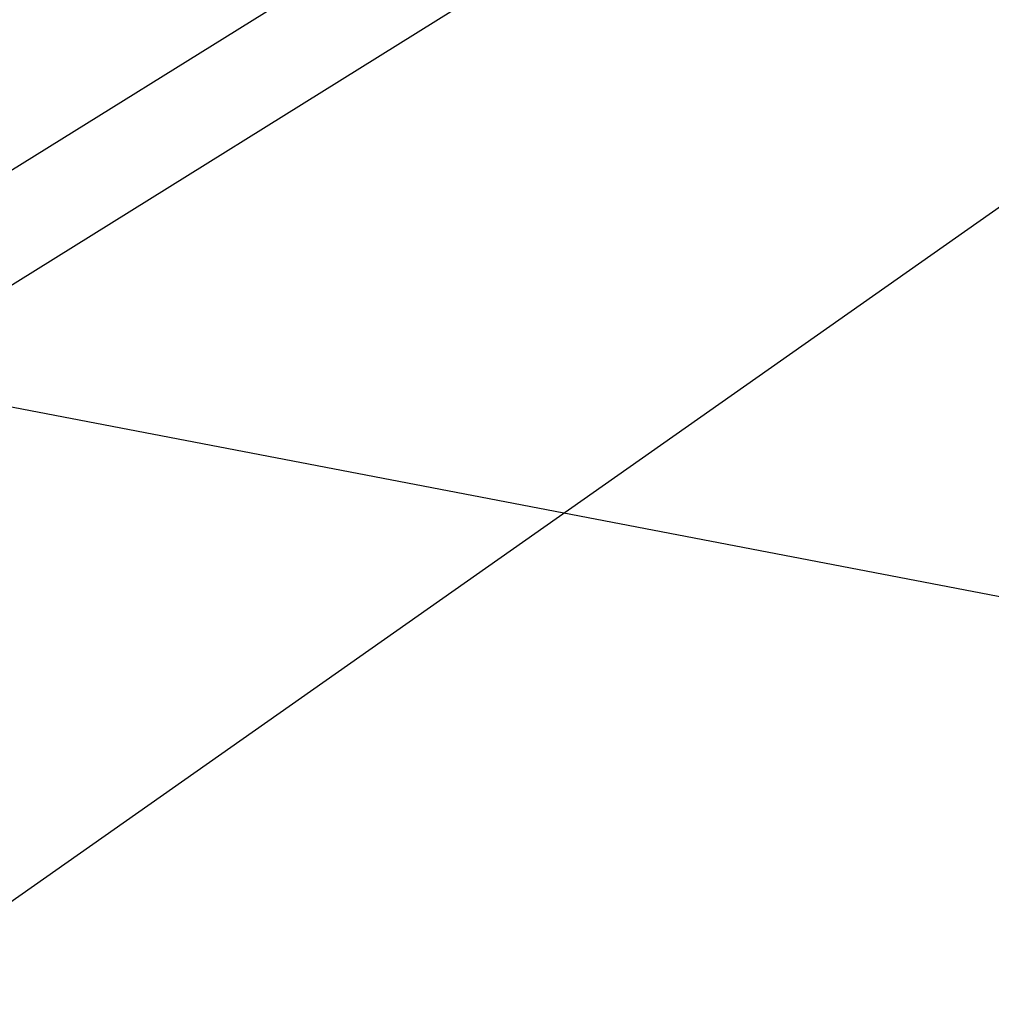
# Model space of a CAD drawing. Extents: x -219 to 381, y -9 to 31.
# Tile 175 of 256: x -0.61744 to -0.61356, y 18.25473 to 18.25865. Entities that reach past the tile are written whole.
import ezdxf

# ---------------------------------------------------------------- set-up
doc = ezdxf.new("R2010")
doc.units = 0
doc.header["$LTSCALE"] = 25.4
doc.layers.get('0').update_dxf_attribs({"color": 13, "linetype": 'CONTINUOUS'})

# ---------------------------------------------------------------- blocks, each defined once
blk = doc.blocks.new('IMPULSE-LED-S-8115_STL_1')
at = {"color": 250}
for p, q in [((-0.6857058, 18.2071953, 4.8832293), (-0.3751586, 18.4253769, 4.6630163)), ((-0.6857058, 18.2071953, 4.8832293), (-0.3751586, 18.4253769, 4.6630163)), ((-0.689485, 18.2132454, 217.2323456), (-0.367781, 18.4133987, 217.4510956)), ((-0.689485, 18.2132454, 217.2323456), (-0.367781, 18.4133987, 217.4510956)), ((-0.5284384, 18.3130093, 2.9797046), (-0.6892695, 18.2129002, 2.8703296)), ((-0.5284384, 18.3130093, 2.9797046), (-0.6892695, 18.2129002, 2.8703296)), ((-0.4730315, 18.2294025, 0.8862885), (-0.7282608, 18.2783566, 0.7657893)), ((-0.4730315, 18.2294025, 0.8862885), (-0.7282608, 18.2783566, 0.7657893))]:
    blk.add_line(p, q, dxfattribs=at)
mesh = blk.add_polyface(dxfattribs=at)
corners = [(-0.4173186, 18.4989033, 216.0441437), (-0.7625672, 18.3412571, 215.8239746), (-0.7155638, 18.2563953, 215.8295135)]
mesh.append_faces([[corners[k] for k in face] for face in [(0, 1, 2)]], dxfattribs={"color": 250})
mesh = blk.add_polyface(dxfattribs=at)
corners = [(-0.3376621, 18.3668404, 216.0549316), (-0.4173186, 18.4989033, 216.0441437), (-0.7155638, 18.2563953, 215.8295135)]
mesh.append_faces([[corners[k] for k in face] for face in [(0, 1, 2)]], dxfattribs={"color": 250})
mesh = blk.add_polyface(dxfattribs=at)
corners = [(-0.3096763, 18.326582, 4.6717348), (-0.617368, 18.1054935, 4.8904848), (-0.3751586, 18.4253769, 4.6630163)]
mesh.append_faces([[corners[k] for k in face] for face in [(0, 1, 2)]], dxfattribs={"color": 250})
mesh = blk.add_polyface(dxfattribs=at)
corners = [(-0.490633, 18.2548599, 6.4842629), (-0.5828563, 18.4067478, 6.4725442), (-0.7282567, 18.2783508, 6.3657899)]
mesh.append_faces([[corners[k] for k in face] for face in [(0, 1, 2)]], dxfattribs={"color": 250})
mesh = blk.add_polyface(dxfattribs=at)
corners = [(-0.3096763, 18.326582, 4.6717348), (-0.5774714, 18.0519295, 4.8944073), (-0.617368, 18.1054935, 4.8904848)]
mesh.append_faces([[corners[k] for k in face] for face in [(0, 1, 2)]], dxfattribs={"color": 250})
mesh = blk.add_polyface(dxfattribs=at)
corners = [(-0.2579035, 18.2585182, 217.4640045), (-0.6201912, 18.1094322, 217.2392731), (-0.5531097, 18.0210152, 217.2452545)]
mesh.append_faces([[corners[k] for k in face] for face in [(0, 1, 2)]], dxfattribs={"color": 250})
mesh = blk.add_polyface(dxfattribs=at)
corners = [(-0.4908465, 18.2551746, 214.2397461), (-0.5348628, 17.9986744, 214.3592834), (-0.6201935, 18.109436, 214.3517609), (-0.3890323, 18.1195965, 214.2499084)]
mesh.append_faces([[corners[k] for k in face] for face in [(0, 1, 2), (1, 0, 3)]], dxfattribs={"vtx0": -1, "color": 250})
mesh = blk.add_polyface(dxfattribs=at)
corners = [(-0.490633, 18.2548599, 6.4842629), (-0.647396, 18.1484909, 6.3748879), (-0.5774668, 18.0519218, 6.3819075)]
mesh.append_faces([[corners[k] for k in face] for face in [(0, 1, 2)]], dxfattribs={"color": 250})

msp = doc.modelspace()

# ---------------------------------------------------------------- block references
at = {"color": 0}
msp.add_blockref('IMPULSE-LED-S-8115_STL_1', (0, 0), dxfattribs=at)

doc.saveas('drawing.dxf')
